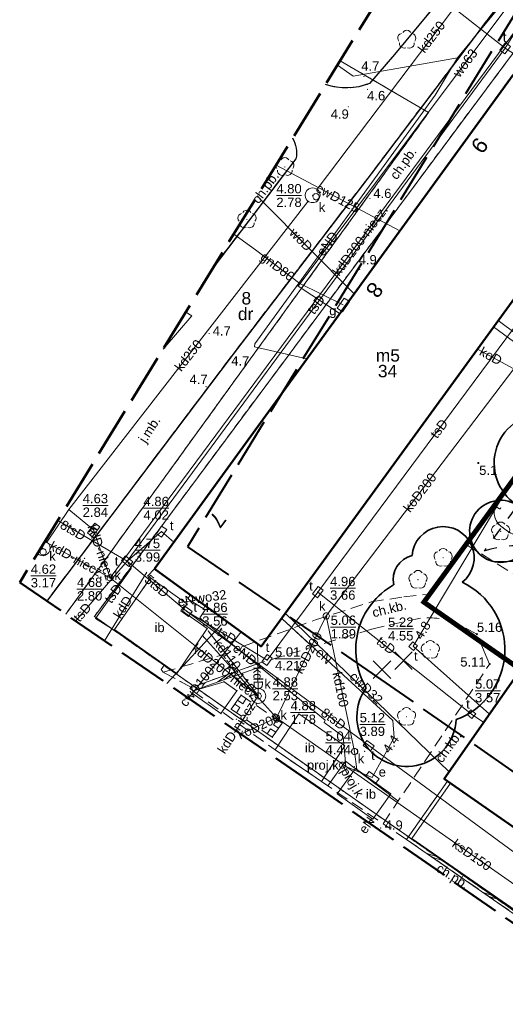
# Model space of a CAD drawing. Extents: x 5477758 to 5478338, y 5918274 to 5918502.
# Tile 23 of 121: x 5477859 to 5477899, y 5918314 to 5918394. Entities that reach past the tile are written whole.
import ezdxf
from ezdxf.enums import TextEntityAlignment as Align

# ---------------------------------------------------------------- set-up
doc = ezdxf.new("R2010")
doc.units = 0
doc.header["$PDSIZE"] = 0.75
for name, pattern in [('ACAD_ISO03W100', [30, 12, -18]), ('budynki akt$0$DASHED', [19.05, 12.7, -6.35]), ('PRZER1-1', [2, 1, -1]), ('PRZER2-1', [3, 2, -1]), ('PRZER3-1', [4, 3, -1]), ('PRZER4-1', [5, 4, -1])]:
    doc.linetypes.add(name, pattern=pattern)
doc.layers.get('0').update_dxf_attribs({"color": 8, "linetype": 'CONTINUOUS', "lineweight": 13})
for name, color, linetype, lineweight in [('0_granica 10m od okien', 8, 'CONTINUOUS', 0), ('0_podziały zieleni średniowysokiej i nasadzeń niskich', 8, 'CONTINUOUS', 0), ('0_PROJEKTOWANE ZABAWKI', 8, 'CONTINUOUS', 0), ('A_GRANICA OPRACOWANIA', 8, 'CONTINUOUS', 0), ('GEPADR_O', 8, 'CONTINUOUS', 18), ('GEPPGD', 8, 'CONTINUOUS', 18), ('GESBZO', 8, 'CONTINUOUS', 50), ('GESBZO_O', 8, 'CONTINUOUS', 50), ('GESDZI', 8, 'CONTINUOUS', 18), ('GESDZI_O', 8, 'CONTINUOUS', 18), ('GESUZY', 8, 'PRZER1-1', 18), ('GESUZY_O', 8, 'PRZER1-1', 18), ('GOSRBG', 8, 'CONTINUOUS', 18), ('GSLINN', 8, 'CONTINUOUS', 18), ('GSLKRW', 8, 'CONTINUOUS', 25), ('GSPPRB', 8, 'CONTINUOUS', 20), ('GSPRDL', 8, 'CONTINUOUS', 18), ('GSPWPN', 8, 'CONTINUOUS', 13), ('GSPWPN_O', 8, 'CONTINUOUS', 13), ('GSSBWI', 8, 'PRZER2-1', 18), ('GSSDSO', 8, 'CONTINUOUS', 18), ('GSSIIN', 8, 'CONTINUOUS', 18), ('GSSIIN_O', 8, 'CONTINUOUS', 18), ('GSSKOA', 8, 'PRZER3-1', 18), ('GSSKOA_O', 8, 'PRZER3-1', 18), ('GSSKOD', 8, 'PRZER2-1', 18), ('GSSKOD_O', 8, 'PRZER2-1', 18), ('GULCPR', 8, 'CONTINUOUS', 18), ('GULCPR_O', 8, 'CONTINUOUS', 18), ('GULEPR', 8, 'CONTINUOUS', 18), ('GULEPR_O', 8, 'CONTINUOUS', 18), ('GULGPR', 8, 'CONTINUOUS', 18), ('GULGPR_O', 8, 'CONTINUOUS', 18), ('GULKPR', 8, 'CONTINUOUS', 18), ('GULKPR_O', 8, 'CONTINUOUS', 18), ('GULLOB', 8, 'CONTINUOUS', 35), ('GULTPR', 8, 'CONTINUOUS', 18), ('GULTPR_O', 8, 'CONTINUOUS', 18), ('GULWPR', 8, 'CONTINUOUS', 18), ('GULWPR_O', 8, 'CONTINUOUS', 18), ('GUPESE', 8, 'CONTINUOUS', 18), ('GUPESE_O', 8, 'CONTINUOUS', 18), ('GUPGSG', 8, 'CONTINUOUS', 18), ('GUPGSG_O', 8, 'CONTINUOUS', 18), ('GUPIKP', 8, 'CONTINUOUS', 18), ('GUPIWZ', 8, 'CONTINUOUS', 18), ('GUPIWZ_O', 8, 'CONTINUOUS', 18), ('GUPKKS', 8, 'CONTINUOUS', 18), ('GUPKSD', 8, 'CONTINUOUS', 18), ('GUPKSD_O', 8, 'CONTINUOUS', 18), ('GUPPRZ', 8, 'CONTINUOUS', 18), ('GUPPRZ_O', 8, 'CONTINUOUS', 18), ('GUSIKP', 8, 'CONTINUOUS', 18), ('GUSKSD', 8, 'CONTINUOUS', 18), ('OT_Rzedna', 8, 'CONTINUOUS', 18), ('pomiar', 8, 'CONTINUOUS', 18), ('wysokosci', 8, 'CONTINUOUS', 18), ('zakres', 8, 'PRZER4-1', 50), ('ZZ_brak-drzewa', 8, 'CONTINUOUS', 30), ('ZZ_korona', 8, 'CONTINUOUS', 35)]:
    doc.layers.add(name, color=color, linetype=linetype, lineweight=lineweight)
doc.layers.add('kołnierz', color=8, linetype='CONTINUOUS', lineweight=70, plot=False)
doc.styles.add('GEO-INFO', font='arial.ttf')

# ---------------------------------------------------------------- blocks, each defined once
blk = doc.blocks.new('POINT')
at = {"color": 0}
blk.add_point((0, 0), dxfattribs=at)
blk = doc.blocks.new('EPPGN')
blk.add_hatch(color=0).paths.add_polyline_path([(0, -0.09), (0.027812, -0.085595), (0.052901, -0.072812), (0.072812, -0.052901), (0.085595, -0.027812), (0.09, 0), (0.085595, 0.027812), (0.072812, 0.052901), (0.052901, 0.072812), (0.027812, 0.085595), (0, 0.09), (-0.027812, 0.085595), (-0.052901, 0.072812), (-0.072812, 0.052901), (-0.085595, 0.027812), (-0.09, 0), (-0.085595, -0.027812), (-0.072812, -0.052901), (-0.052901, -0.072812), (-0.027812, -0.085595)])
blk = doc.blocks.new('OKRAG_PELNY')
at = {"color": 0}
blk.add_lwpolyline([(0, 0.5), (0.12941, 0.482963), (0.25, 0.433013), (0.353553, 0.353553), (0.433013, 0.25), (0.482963, 0.12941), (0.5, 0), (0.482963, -0.12941), (0.433013, -0.25), (0.353553, -0.353553), (0.25, -0.433013), (0.12941, -0.482963), (0, -0.5), (-0.12941, -0.482963), (-0.25, -0.433013), (-0.353553, -0.353553), (-0.433013, -0.25), (-0.482963, -0.12941), (-0.5, 0), (-0.482963, 0.12941), (-0.433013, 0.25), (-0.353553, 0.353553), (-0.25, 0.433013), (-0.12941, 0.482963)], close=True, dxfattribs=at)
blk = doc.blocks.new('SZAFA1')
at = {"color": 0}
blk.add_lwpolyline([(-1, -0.5), (-1, 0.5), (1, 0.5), (1, -0.5)], close=True, dxfattribs=at)
blk = doc.blocks.new('BUIB10')
at = {"color": 0}
blk.add_lwpolyline([(0, 0), (0.703058, 0.711133), (-0.008075, 1.414191), (-0.711133, 0.703058)], close=True, dxfattribs=at)
blk = doc.blocks.new('ODTN_2')
at = {"color": 0}
for points in [[(-1.5, -0.5), (0.5, 0.5)], [(-0.5, -0.5), (1.5, 0.5)]]:
    blk.add_lwpolyline(points, dxfattribs=at)
blk = doc.blocks.new('KOLO')
blk.add_hatch(color=0).paths.add_polyline_path([(-0.5, 0), (-0.482963, -0.12941), (-0.433013, -0.25), (-0.353553, -0.353553), (-0.25, -0.433013), (-0.12941, -0.482963), (0, -0.5), (0.12941, -0.482963), (0.25, -0.433013), (0.353553, -0.353553), (0.433013, -0.25), (0.482963, -0.12941), (0.5, 0), (0.482963, 0.12941), (0.433013, 0.25), (0.353553, 0.353553), (0.25, 0.433013), (0.12941, 0.482963), (0, 0.5), (-0.12941, 0.482963), (-0.25, 0.433013), (-0.353553, 0.353553), (-0.433013, 0.25), (-0.482963, 0.12941)])
blk = doc.blocks.new('KWADRAT_NIEPRZEZR')
at = {"color": 0}
blk.add_lwpolyline([(-0.5, -0.5), (0.5, -0.5), (0.5, 0.5), (-0.5, 0.5)], close=True, dxfattribs=at)
blk = doc.blocks.new('PROSTOKAT1_5-1_PELNY')
at = {"color": 0}
blk.add_lwpolyline([(0.75, -0.5), (-0.75, -0.5), (-0.75, 0.5), (0.75, 0.5)], close=True, dxfattribs=at)
blk = doc.blocks.new('SPDLP')
blk.add_hatch(color=0).paths.add_polyline_path([(0, -0.09), (0.027812, -0.085595), (0.052901, -0.072812), (0.072812, -0.052901), (0.085595, -0.027812), (0.09, 0), (0.085595, 0.027812), (0.072812, 0.052901), (0.052901, 0.072812), (0.027812, 0.085595), (0, 0.09), (-0.027812, 0.085595), (-0.052901, 0.072812), (-0.072812, 0.052901), (-0.085595, 0.027812), (-0.09, 0), (-0.085595, -0.027812), (-0.072812, -0.052901), (-0.052901, -0.072812), (-0.027812, -0.085595)])
at = {"color": 0}
for points in [[(-1.271938, -0.268652), (-1.40916, -0.048001), (-1.462858, 0.20623), (-1.426585, 0.463525), (-1.304695, 0.693003), (-1.11182, 0.867117), (-0.871109, 0.964971)], [(-0.648554, 1.126667), (-0.481106, 1.325358), (-0.255912, 1.454989), (0, 1.5), (0.255912, 1.454989), (0.481106, 1.325358), (0.648554, 1.126667)], [(0.871109, 0.964971), (1.11182, 0.867117), (1.304695, 0.693003), (1.426585, 0.463525), (1.462858, 0.20623), (1.40916, -0.048001), (1.271938, -0.268652)], [(-0.137547, -1.292703), (-0.389802, -1.355024), (-0.648184, -1.327532), (-0.881678, -1.213525), (-1.062258, -1.026689), (-1.168249, -0.78945), (-1.186929, -0.530282)], [(1.186929, -0.530282), (1.168249, -0.78945), (1.062258, -1.026689), (0.881678, -1.213525), (0.648184, -1.327532), (0.389802, -1.355024), (0.137547, -1.292703)]]:
    blk.add_lwpolyline(points, dxfattribs=at)
blk = doc.blocks.new('SUUS05')
at = {"color": 0}
blk.add_lwpolyline([(0.5, -0.25), (-0.5, -0.25), (-0.5, 0.25), (0.5, 0.25)], close=True, dxfattribs=at)
for points in [[(-0.175, -0.25), (-0.175, 0.25)], [(0.175, -0.25), (0.175, 0.25)]]:
    blk.add_lwpolyline(points, dxfattribs=at)
blk = doc.blocks.new('OTRN')
at = {"linetype": 'Continuous', "lineweight": 13}
blk.add_hatch(color=0, dxfattribs=at).paths.add_polyline_path([(0, -0.09, 1), (0, 0.09, 1)])
at = {"color": 0, "linetype": 'Continuous', "lineweight": 13}
blk.add_circle((0, 0), 0.0906, dxfattribs=at)
blk = doc.blocks.new('zw$2AC3')
at = {"linetype": 'ACAD_ISO03W100', "lineweight": 0, "ltscale": 0.1}
blk.add_lwpolyline([(-43.3, -268.3, 0.416285), (107.8, -118.4), (107.8, -58.1, 0.414214), (-42.2, 91.9), (-179.9, 91.9, 0.414214), (-329.9, -58.1), (-329.9, -118.4, 0.41423), (-179.9, -268.4, -0.000014)], format="xyb", close=True, dxfattribs=at)
blk = doc.blocks.new('brak-drzewa')
at = {"layer": 'ZZ_brak-drzewa'}
for p, q in [((-0.707, 0.707), (0.707, -0.707)), ((0.707, 0.707), (-0.707, -0.707))]:
    blk.add_line(p, q, dxfattribs=at)

msp = doc.modelspace()

# ---------------------------------------------------------------- linework, layer by layer
at = {"linetype": 'Continuous', "lineweight": 13, "flags": 128}
msp.add_lwpolyline([(5477897.5, 5918350), (5477902.5, 5918350)], dxfattribs=at)
at = {"layer": '0_granica 10m od okien', "linetype": 'PRZER1-1', "lineweight": 30}
msp.add_lwpolyline([(5477902.88, 5918359.113), (5477896.846, 5918350.825)], dxfattribs=at)
msp.add_arc((5477899.789, 5918341.268), 10, 55.14918, 107.11144, dxfattribs=at)
at = {"layer": '0_podziały zieleni średniowysokiej i nasadzeń niskich'}
msp.add_lwpolyline([(5477900.855, 5918356.316, 0.41423), (5477898.753, 5918355.991), (5477898.001, 5918354.93, 0.418101), (5477898.185, 5918352.837), (5477898.73, 5918352.434, 0.413553), (5477900.835, 5918352.723), (5477900.968, 5918352.903, 0.185441), (5477901.503, 5918351.974), (5477902.177, 5918351.5, 0.427086), (5477904.304, 5918351.894), (5477904.878, 5918352.735, 0.38882), (5477904.385, 5918354.696), (5477904.175, 5918354.842), (5477904.971, 5918355.987, 0.414214), (5477904.599, 5918358.064), (5477904.189, 5918358.35, 0.414214), (5477902.112, 5918357.977), (5477901.406, 5918356.963, 0.07919), (5477900.976, 5918356.227), (5477900.855, 5918356.316)], format="xyb", dxfattribs=at)
at = {"layer": 'A_GRANICA OPRACOWANIA', "linetype": 'budynki akt$0$DASHED', "ltscale": 0.1, "const_width": 0.4}
msp.add_lwpolyline([(5477902.984, 5918361.774), (5477916.9, 5918352.076), (5477917.564, 5918351.614), (5477920.33, 5918349.686), (5477925.008, 5918346.426), (5477927.636, 5918344.595), (5477927.224, 5918344.001), (5477929.613, 5918342.342), (5477930.353, 5918341.828), (5477931.84, 5918340.796), (5477932.36, 5918340.435), (5477932.052, 5918338.73), (5477931.779, 5918337.302), (5477931.203, 5918334.286), (5477930.468, 5918330.081), (5477929.362, 5918324.071), (5477927.904, 5918321.69), (5477892.005, 5918346.724), (5477902.984, 5918361.774)], dxfattribs=at)
at = {"layer": 'GESBZO', "linetype": 'Continuous', "lineweight": 50}
msp.add_lwpolyline([(5477870.317, 5918349.4), (5477899.19, 5918389.146), (5477907.843, 5918382.921), (5477878.9, 5918343.165)], close=True, dxfattribs=at)
for points in [[(5477893.633, 5918332.514), (5477899.789, 5918341.268), (5477935.862, 5918316.151)], [(5477930.083, 5918307.137), (5477893.633, 5918332.514)]]:
    msp.add_lwpolyline(points, dxfattribs=at)
at = {"layer": 'GESDZI', "linetype": 'Continuous', "lineweight": 18}
for points in [[(5477927.041, 5918302.392), (5477865.49, 5918345.57), (5477899.13, 5918390.84), (5477901.96, 5918388.82), (5477916.33, 5918408.95), (5477922.92, 5918418.17), (5477913.96, 5918422.85), (5477897.73, 5918431.34), (5477895.359, 5918432.58)], [(5477972.897, 5918373.915), (5477916.33, 5918408.95), (5477901.96, 5918388.82), (5477899.13, 5918390.84), (5477865.49, 5918345.57), (5477927.041, 5918302.392)], [(5477885.27, 5918390.282), (5477892.38, 5918386.11), (5477863.192, 5918345.758)], [(5477892.38, 5918386.11), (5477885.27, 5918390.282)], [(5477863.192, 5918345.758), (5477892.38, 5918386.11)]]:
    msp.add_lwpolyline(points, dxfattribs=at)
at = {"layer": 'GESUZY', "linetype": 'PRZER1-1', "lineweight": 18, "ltscale": 0.5}
for points in [[(5477927.041, 5918302.392), (5477865.49, 5918345.57), (5477899.13, 5918390.84), (5477901.96, 5918388.82), (5477916.33, 5918408.95), (5477972.897, 5918373.915)], [(5477972.897, 5918373.915), (5477916.33, 5918408.95), (5477901.96, 5918388.82), (5477899.13, 5918390.84), (5477865.49, 5918345.57), (5477927.041, 5918302.392)], [(5477885.27, 5918390.282), (5477892.38, 5918386.11), (5477863.192, 5918345.758)], [(5477863.192, 5918345.758), (5477892.38, 5918386.11), (5477885.27, 5918390.282)]]:
    msp.add_lwpolyline(points, dxfattribs=at)
at = {"layer": 'GOSRBG', "linetype": 'Continuous', "lineweight": 18}
for points in [[(5477871.02, 5918367.083), (5477873.324, 5918369.757), (5477872.851, 5918370.063)], [(5477871.318, 5918340.188), (5477875.69, 5918344.904)]]:
    msp.add_lwpolyline(points, dxfattribs=at)
at = {"layer": 'GSLINN', "linetype": 'Continuous', "lineweight": 18}
msp.add_lwpolyline([(5477884.288, 5918331.943), (5477885.69, 5918333.925), (5477889.906, 5918330.737)], dxfattribs=at)
at = {"layer": 'GSLKRW', "linetype": 'Continuous', "lineweight": 25}
for points in [[(5477892.207, 5918427.459), (5477899.62, 5918423.06), (5477903.99, 5918420.33), (5477905.11, 5918418.8), (5477906.16, 5918416.89, -0.254493), (5477905.93, 5918411.56), (5477899.156, 5918402.364), (5477898.251, 5918401.178), (5477889.65, 5918390.79), (5477887.64, 5918388.46, -0.185281), (5477884.097, 5918388.372)], [(5477916.923, 5918411.582, 0.17002), (5477912.469, 5918412.502, 0.138117), (5477909.644, 5918410.498), (5477899.436, 5918396.65), (5477887.751, 5918381.183), (5477876.648, 5918366.683), (5477867.96, 5918355.16), (5477862.12, 5918347.42), (5477861.665, 5918346.805)], [(5477881.442, 5918384.05, -0.185739), (5477881.71, 5918382.391), (5477875.09, 5918373.708)]]:
    msp.add_lwpolyline(points, format="xyb", dxfattribs=at)
at = {"layer": 'GSPPRB', "linetype": 'Continuous', "lineweight": 20}
for p in [(5477890.071, 5918376.593), (5477881.88, 5918372.15), (5477886.392, 5918371.528), (5477885.271, 5918369.927), (5477897.988, 5918369.384), (5477897.61, 5918368.865), (5477896.313, 5918367.084), (5477882.593, 5918366.298), (5477867.96, 5918355.16), (5477863.448, 5918354.169), (5477871.887, 5918351.562), (5477870.01, 5918348.68), (5477870.317, 5918349.4), (5477862.12, 5918347.42), (5477873.191, 5918347.312), (5477872.74, 5918346.74), (5477872.74, 5918346.74), (5477872.92, 5918346.6), (5477873.57, 5918346.86), (5477873.57, 5918346.86), (5477872.59, 5918346), (5477872.71, 5918345.92), (5477880.854, 5918345.849), (5477880.599, 5918345.378), (5477867.11, 5918344.52), (5477874.58, 5918344.6), (5477874.66, 5918344.41), (5477877.296, 5918344.33), (5477874.35, 5918343.86), (5477878.9, 5918343.165), (5477872.13, 5918340.98), (5477875.93, 5918340.32), (5477873.35, 5918339.39), (5477873.48, 5918339.58), (5477876.96, 5918339.6), (5477877.29, 5918339.25), (5477875.67, 5918337.76), (5477876.51, 5918338.11), (5477897.286, 5918337.71), (5477880.59, 5918336.99), (5477889.503, 5918337.201), (5477896.814, 5918337.039), (5477879.8, 5918335.85), (5477887.25, 5918334.71), (5477885.87, 5918332.9), (5477886.4, 5918333.48), (5477886.49, 5918333.34), (5477894.028, 5918333.076), (5477893.633, 5918332.514), (5477885.03, 5918331.3), (5477889.34, 5918331.3), (5477887.81, 5918329.34), (5477887.89, 5918329.27)]:
    msp.add_point(p, dxfattribs=at)
at = {"layer": 'GSSBWI', "linetype": 'PRZER2-1', "lineweight": 18, "ltscale": 0.5}
msp.add_lwpolyline([(5477880.59, 5918336.99), (5477879.8, 5918335.85), (5477876.51, 5918338.11), (5477877.29, 5918339.25)], close=True, dxfattribs=at)
at = {"layer": 'GSSDSO', "linetype": 'Continuous', "lineweight": 18}
msp.add_lwpolyline([(5477873.415, 5918339.581), (5477878.849, 5918341.532), (5477878.747, 5918341.814), (5477873.313, 5918339.863)], close=True, dxfattribs=at)
for points in [[(5477893.905, 5918332.325), (5477890.614, 5918327.638), (5477915.986, 5918310.045), (5477926.989, 5918302.31)], [(5477927.151, 5918302.563), (5477916.158, 5918310.291), (5477891.033, 5918327.713), (5477894.15, 5918332.153), (5477893.905, 5918332.325)]]:
    msp.add_lwpolyline(points, dxfattribs=at)
at = {"layer": 'GSSIIN', "linetype": 'Continuous', "lineweight": 18}
for points in [[(5477870.01, 5918348.68), (5477872.92, 5918346.6), (5477872.59, 5918346), (5477874.58, 5918344.6), (5477872.13, 5918340.98), (5477867.11, 5918344.52)], [(5477875.93, 5918340.32), (5477876.96, 5918339.6), (5477875.67, 5918337.76), (5477873.35, 5918339.39), (5477873.48, 5918339.58)], [(5477881.929, 5918337.743), (5477885.632, 5918335.167), (5477883.77, 5918332.299), (5477880.039, 5918334.837)], [(5477887.89, 5918329.27), (5477889.34, 5918331.3), (5477886.49, 5918333.34), (5477885.03, 5918331.3)]]:
    msp.add_lwpolyline(points, close=True, dxfattribs=at)
at = {"layer": 'GSSKOA', "linetype": 'PRZER3-1', "lineweight": 18, "ltscale": 0.5}
for points in [[(5477884.1, 5918388.376, 0.183818), (5477887.645, 5918388.462), (5477889.648, 5918390.789), (5477898.251, 5918401.178), (5477899.156, 5918402.364), (5477905.925, 5918411.557, 0.25557), (5477906.159, 5918416.892, 0.066675), (5477903.985, 5918420.327)], [(5477916.923, 5918411.582, 0.17002), (5477912.469, 5918412.502, 0.138117), (5477909.644, 5918410.498), (5477899.436, 5918396.65), (5477887.751, 5918381.183), (5477876.648, 5918366.683), (5477867.96, 5918355.16), (5477862.12, 5918347.42), (5477861.665, 5918346.805)], [(5477875.09, 5918373.708), (5477881.71, 5918382.391, 0.185736), (5477881.442, 5918384.05)]]:
    msp.add_lwpolyline(points, format="xyb", dxfattribs=at)
at = {"layer": 'GSSKOD', "linetype": 'PRZER2-1', "lineweight": 18, "ltscale": 0.5}
for points in [[(5477865.954, 5918352.503), (5477876.648, 5918366.683), (5477887.751, 5918381.183), (5477899.436, 5918396.65), (5477909.644, 5918410.498)], [(5477899.19, 5918389.146), (5477870.317, 5918349.4)], [(5477861.665, 5918346.805), (5477862.12, 5918347.42), (5477865.954, 5918352.503)], [(5477877.367, 5918343.138), (5477883.282, 5918345.295), (5477887.771, 5918346.742), (5477890.389, 5918347.155), (5477892.318, 5918347.351), (5477895.358, 5918351.387), (5477900.686, 5918348.087)], [(5477870.317, 5918349.4), (5477869.771, 5918348.801), (5477870.01, 5918348.68), (5477867.11, 5918344.52), (5477871.128, 5918341.686), (5477870.859, 5918341.3), (5477871.031, 5918341.085), (5477873.313, 5918339.863), (5477873.415, 5918339.581), (5477880.039, 5918334.837), (5477883.77, 5918332.299), (5477888.72, 5918328.897)], [(5477935.861, 5918316.15), (5477899.789, 5918341.268), (5477893.633, 5918332.514), (5477893.905, 5918332.325), (5477890.614, 5918327.638), (5477888.72, 5918328.897), (5477897.292, 5918341.743)], [(5477890.614, 5918327.638), (5477915.986, 5918310.045), (5477926.989, 5918302.31)]]:
    msp.add_lwpolyline(points, dxfattribs=at)
for points in [[(5477881.442, 5918384.05, -0.185739), (5477881.71, 5918382.391), (5477875.09, 5918373.708)], [(5477896.259, 5918344.15, 0.285123), (5477896.259, 5918344.15), (5477894.684, 5918345.013, 0.114605), (5477891.726, 5918345.443), (5477887.801, 5918344.556), (5477878.747, 5918341.814), (5477873.313, 5918339.863), (5477871.031, 5918341.085), (5477877.244, 5918342.922), (5477877.367, 5918343.138)]]:
    msp.add_lwpolyline(points, format="xyb", dxfattribs=at)
at = {"layer": 'GULCPR', "linetype": 'Continuous', "lineweight": 18}
for points in [[(5477880.105, 5918381.872), (5477890.071, 5918376.593)], [(5477897.988, 5918369.384), (5477912.19, 5918358.778), (5477911.02, 5918357.046), (5477913.282, 5918355.393), (5477914.561, 5918357.187), (5477924.74, 5918350.032), (5477947.263, 5918333.933)], [(5477897.61, 5918368.865), (5477908.665, 5918360.767), (5477911.414, 5918358.665), (5477910.336, 5918357.112), (5477913.42, 5918354.88), (5477914.595, 5918356.444), (5477929.504, 5918345.945), (5477947.01, 5918333.538)], [(5477880.854, 5918345.849), (5477894.028, 5918333.076)], [(5477873.052, 5918339), (5477877.296, 5918344.33)]]:
    msp.add_lwpolyline(points, dxfattribs=at)
at = {"layer": 'GULEPR', "linetype": 'Continuous', "lineweight": 18}
for points in [[(5477935.499, 5918397.082), (5477937.361, 5918397.785), (5477912.983, 5918412.792), (5477909.758, 5918408.797), (5477894.703, 5918390.505), (5477886.307, 5918389.031), (5477885.058, 5918389.937)], [(5477894.703, 5918390.505), (5477892.911, 5918387.518), (5477878.389, 5918367.511), (5477878.379, 5918367.263), (5477882.593, 5918366.298)], [(5477873.191, 5918347.312), (5477873.013, 5918346.985), (5477874.399, 5918346.109), (5477873.965, 5918345.468), (5477884.053, 5918337.22), (5477883.975, 5918337.044), (5477885.52, 5918335.915), (5477885.726, 5918333.507), (5477887.854, 5918332.608)], [(5477872.74, 5918346.74), (5477873.57, 5918346.86)], [(5477887.854, 5918332.608), (5477889.607, 5918335.841), (5477889.503, 5918337.201), (5477880.599, 5918345.378)], [(5477887.81, 5918329.34), (5477887.564, 5918328.993)]]:
    msp.add_lwpolyline(points, dxfattribs=at)
at = {"layer": 'GULGPR', "linetype": 'Continuous', "lineweight": 18}
msp.add_lwpolyline([(5477876.707, 5918376.341), (5477878.45, 5918375.068), (5477882.019, 5918372.372), (5477885.522, 5918370.632)], dxfattribs=at)
at = {"layer": 'GULKPR', "linetype": 'Continuous', "lineweight": 18}
for points in [[(5477915.758, 5918414.847), (5477904.421, 5918399.536), (5477906.967, 5918402.974), (5477866.761, 5918348.672)], [(5477883.411, 5918379.939), (5477903.221, 5918406.146), (5477905.72, 5918409.379)], [(5477861.663, 5918351.553), (5477863.448, 5918354.169), (5477882.682, 5918378.986)], [(5477896.313, 5918367.084), (5477899.231, 5918365.503)], [(5477899.231, 5918365.503), (5477884.15, 5918345.61)], [(5477865.431, 5918352.53), (5477863.448, 5918354.169)], [(5477865.431, 5918352.53), (5477866.761, 5918348.672)], [(5477861.508, 5918351.598), (5477866.761, 5918348.672)], [(5477869.724, 5918349.145), (5477866.313, 5918343.62)], [(5477866.761, 5918348.672), (5477871.19, 5918345.136), (5477877.76, 5918339.891), (5477878.68, 5918339.18)], [(5477884.15, 5918345.61), (5477880.14, 5918337.42)], [(5477886.41, 5918334.71), (5477884.15, 5918345.61)], [(5477880.14, 5918337.42), (5477874.35, 5918343.86), (5477874.204, 5918344.044)], [(5477878.68, 5918339.18), (5477874.66, 5918344.41)], [(5477878.628, 5918343.362), (5477878.68, 5918339.18)], [(5477878.68, 5918339.18), (5477876.877, 5918336.377)], [(5477880.14, 5918337.42), (5477877.287, 5918336.096)], [(5477911.614, 5918315.37), (5477880.14, 5918337.42)], [(5477886.61, 5918333.25), (5477886.41, 5918334.71)]]:
    msp.add_lwpolyline(points, dxfattribs=at)
at = {"layer": 'GULKPR', "linetype": 'PRZER3-1', "lineweight": 18, "ltscale": 0.5}
msp.add_lwpolyline([(5477885.45, 5918333.61), (5477885.87, 5918332.9)], dxfattribs=at)
at = {"layer": 'GULLOB', "linetype": 'Continuous', "lineweight": 35}
msp.add_lwpolyline([(5477880.599, 5918345.378), (5477882.809, 5918343.349)], dxfattribs=at)
at = {"layer": 'GULTPR', "linetype": 'Continuous', "lineweight": 18}
for points in [[(5477908.029, 5918406.56), (5477898.547, 5918391.286)], [(5477890.015, 5918398.006), (5477898.547, 5918391.286)], [(5477868.129, 5918350.025), (5477898.547, 5918391.286)], [(5477898.547, 5918391.286), (5477909.913, 5918383.941)], [(5477902.995, 5918373.828), (5477883.461, 5918347.533)], [(5477904.55, 5918365.6), (5477904.421, 5918365.385), (5477891.28, 5918343.408), (5477891.15, 5918343.19), (5477897.286, 5918337.71)], [(5477868.129, 5918350.025), (5477862.55, 5918353.294)], [(5477868.129, 5918350.025), (5477870.903, 5918352.396)], [(5477870.903, 5918352.396), (5477871.887, 5918351.562)], [(5477863.993, 5918345.21), (5477868.129, 5918350.025)], [(5477868.129, 5918350.025), (5477868.44, 5918349.429), (5477865.579, 5918345.401), (5477867.518, 5918344.203)], [(5477868.129, 5918350.025), (5477872.906, 5918346.001)], [(5477879.383, 5918342.069), (5477883.461, 5918347.533)], [(5477883.461, 5918347.533), (5477895.826, 5918337.713), (5477896.814, 5918337.039)], [(5477872.906, 5918346.001), (5477887.561, 5918335.178)], [(5477872.906, 5918346.001), (5477879.383, 5918342.069)], [(5477887.561, 5918335.178), (5477928.691, 5918304.966)]]:
    msp.add_lwpolyline(points, dxfattribs=at)
at = {"layer": 'GULWPR', "linetype": 'Continuous', "lineweight": 18}
for points in [[(5477915.953, 5918418.122), (5477908.77, 5918408.053), (5477881.88, 5918372.15), (5477885.271, 5918369.927)], [(5477878.592, 5918379.41), (5477879.008, 5918378.962), (5477886.392, 5918371.528)], [(5477873.57, 5918346.86), (5477872.74, 5918346.74)]]:
    msp.add_lwpolyline(points, dxfattribs=at)
at = {"layer": 'GUPPRZ_O', "linetype": 'Continuous', "lineweight": 9, "flags": 128}
for points in [[(5477880.132, 5918379.438), (5477882.17, 5918379.438)], [(5477864.555, 5918354.509), (5477866.593, 5918354.509)], [(5477869.446, 5918354.279), (5477871.485, 5918354.279)], [(5477868.744, 5918350.898), (5477870.782, 5918350.898)], [(5477860.374, 5918348.83), (5477862.412, 5918348.83)], [(5477884.456, 5918347.84), (5477886.495, 5918347.84)], [(5477864.092, 5918347.775), (5477866.131, 5918347.775)], [(5477874.171, 5918345.754), (5477876.21, 5918345.754)], [(5477884.502, 5918344.724), (5477886.54, 5918344.724)], [(5477889.122, 5918344.565), (5477891.16, 5918344.565)], [(5477880.025, 5918342.167), (5477882.063, 5918342.167)], [(5477879.835, 5918339.755), (5477881.873, 5918339.755)], [(5477896.12, 5918339.592), (5477898.159, 5918339.592)], [(5477881.279, 5918337.85), (5477883.317, 5918337.85)], [(5477886.837, 5918336.879), (5477888.875, 5918336.879)], [(5477884.095, 5918335.399), (5477886.134, 5918335.399)]]:
    msp.add_lwpolyline(points, dxfattribs=at)
at = {"layer": 'GUSIKP', "linetype": 'Continuous', "lineweight": 18}
msp.add_lwpolyline([(5477883.649, 5918379.46, 0.57735), (5477882.749, 5918379.98, 1.732051)], format="xyb", close=True, dxfattribs=at)
for points in [[(5477860.91, 5918350.624, 0.660496), (5477861.925, 5918351.057)], [(5477861.925, 5918351.057, 0.318466), (5477861.524, 5918351.624)]]:
    msp.add_lwpolyline(points, format="xyb", dxfattribs=at)
at = {"layer": 'GUSKSD', "linetype": 'Continuous', "lineweight": 18}
msp.add_lwpolyline([(5477878.68, 5918338.58, -1), (5477878.68, 5918339.78, -1)], format="xyb", close=True, dxfattribs=at)
at = {"layer": 'kołnierz', "linetype": 'PRZER4-1', "lineweight": 50}
msp.add_lwpolyline([(5477977.309, 5918380.798), (5477954.837, 5918395.479), (5477993.178, 5918463.057), (5477934.574, 5918496.308), (5477890.354, 5918424.446), (5477901.969, 5918417.467), (5477859.483, 5918348.301), (5477882.168, 5918332.75), (5477926.647, 5918301.778)], close=True, dxfattribs=at)
at = {"layer": 'OT_Rzedna'}
msp.add_point((5477896.381, 5918357.914), dxfattribs=at)
at = {"layer": 'pomiar', "linetype": 'PRZER2-1', "lineweight": 13, "flags": 128}
msp.add_lwpolyline([(5477897.292, 5918341.743), (5477897.292, 5918341.743), (5477896.259, 5918344.15), (5477896.259, 5918344.15)], dxfattribs=at)
at = {"layer": 'zakres', "linetype": 'PRZER4-1', "lineweight": 40}
msp.add_lwpolyline([(5477963.54, 5918377.848), (5477941.504, 5918392.244), (5477979.546, 5918459.295), (5477938.033, 5918482.848), (5477904.167, 5918427.813), (5477915.775, 5918420.837), (5477872.982, 5918351.171), (5477887.852, 5918340.978), (5477923.836, 5918315.921)], close=True, dxfattribs=at)
at = {"layer": 'ZZ_korona'}
for centre, radius, start, end in [((5477901.658, 5918357.912), 4, 9.77815, 236.49844), ((5477898.182, 5918352.421), 2.5, 59.54336, 318.14274), ((5477893.549, 5918350.298), 2.5, 307.79643, 175.99256), ((5477891.53, 5918348.53), 2, 103.73341, 191.78694), ((5477892.521, 5918342.897, 10.12), 6, 119.43928, 210.66593), ((5477892.521, 5918342.897, 10.12), 6, 290.30233, 64.74331), ((5477890.61, 5918337.504, 10.12), 4, 144.33284, 356.63541)]:
    msp.add_arc(centre, radius, start, end, dxfattribs=at)

# ---------------------------------------------------------------- block references
at = {"layer": '0_PROJEKTOWANE ZABAWKI', "lineweight": 0, "xscale": 0.0100229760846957, "yscale": 0.0100229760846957, "zscale": 0.0100229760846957, "rotation": 233.789402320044}
msp.add_blockref('zw$2AC3', (5477899.858, 5918352.948), dxfattribs=at)
at = {"layer": 'GEPPGD', "lineweight": 18, "xscale": 0.5, "yscale": 0.5}
for p in [(5477892.38, 5918386.11), (5477865.49, 5918345.57)]:
    msp.add_blockref('EPPGN', p, dxfattribs=at)
at = {"layer": 'GSPRDL', "lineweight": 18, "xscale": 0.5, "yscale": 0.5}
for p in [(5477890.626, 5918391.978), (5477880.817, 5918381.736), (5477877.768, 5918377.515), (5477898.182, 5918352.421), (5477893.549, 5918350.298), (5477891.53, 5918348.53), (5477892.521, 5918342.897), (5477890.61, 5918337.504)]:
    msp.add_blockref('SPDLP', p, dxfattribs=at)
at = {"layer": 'GSPWPN', "lineweight": 13, "xscale": 0.09, "yscale": 0.09}
for p in [(5477887.182, 5918389.007), (5477887.463, 5918387.977), (5477885.926, 5918386.573), (5477887.667, 5918379.203), (5477886.835, 5918373.5), (5477874.725, 5918368.341), (5477876.648, 5918366.683), (5477874.475, 5918364.061), (5477888.526, 5918328.552)]:
    msp.add_blockref('KOLO', p, dxfattribs=at)
at = {"layer": 'GSSBWI', "lineweight": 18, "yscale": 0.5}
for p, xscale, rotation in [((5477877.29, 5918339.25), 0.5, 190.607210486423), ((5477876.51, 5918338.11), 0.5, 280.5666556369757), ((5477880.59, 5918336.99), 0.4999999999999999, 100.4367427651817), ((5477879.8, 5918335.85), 0.5, 10.39618791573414)]:
    msp.add_blockref('BUIB10', p, dxfattribs=dict(at, xscale=xscale, rotation=rotation))
at = {"layer": 'GSSDSO', "lineweight": 18}
for p, xscale, yscale, rotation in [((5477876.081, 5918340.697), 0.5, 0.300000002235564, 199.7526436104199), ((5477892.959, 5918326.194), 0.5, 0.299999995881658, 145.2624963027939), ((5477897.479, 5918323.06), 0.4999999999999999, 0.299999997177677, 145.262496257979)]:
    msp.add_blockref('ODTN_2', p, dxfattribs=dict(at, xscale=xscale, yscale=yscale, rotation=rotation))
at = {"layer": 'GUPESE', "lineweight": 18, "xscale": 0.5, "yscale": 0.5, "rotation": 322.1379972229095}
msp.add_blockref('SZAFA1', (5477887.854, 5918332.608), dxfattribs=at)
at = {"layer": 'GUPGSG', "lineweight": 18, "xscale": 0.4999999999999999, "yscale": 0.5, "rotation": 55.30485131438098}
msp.add_blockref('SZAFA1', (5477885.522, 5918370.632), dxfattribs=at)
at = {"layer": 'GUPIKP', "lineweight": 18, "xscale": 0.5, "yscale": 0.5}
for p in [(5477898.547, 5918391.286), (5477870.903, 5918352.396), (5477868.129, 5918350.025), (5477883.461, 5918347.533), (5477872.906, 5918346.001), (5477891.15, 5918343.19), (5477879.383, 5918342.069), (5477895.826, 5918337.713), (5477887.561, 5918335.178)]:
    msp.add_blockref('POINT', p, dxfattribs=at)
at = {"layer": 'GUPIWZ', "lineweight": 18, "yscale": 0.5}
for name, p, xscale, rotation in [('PROSTOKAT1_5-1_PELNY', (5477898.547, 5918391.286), 0.5, 53.2177913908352), ('PROSTOKAT1_5-1_PELNY', (5477870.903, 5918352.396), 0.5, 56.06781076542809), ('PROSTOKAT1_5-1_PELNY', (5477868.129, 5918350.025), 0.5, 319.6791837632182), ('PROSTOKAT1_5-1_PELNY', (5477883.461, 5918347.533), 0.5, 232.6359189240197), ('PROSTOKAT1_5-1_PELNY', (5477872.906, 5918346.001), 0.5, 323.9275341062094), ('KWADRAT_NIEPRZEZR', (5477891.15, 5918343.19), 0.5, 318.9265788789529), ('PROSTOKAT1_5-1_PELNY', (5477879.383, 5918342.069), 0.5, 234.2375846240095), ('KWADRAT_NIEPRZEZR', (5477895.826, 5918337.713), 0.4999999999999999, 320.3212898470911), ('PROSTOKAT1_5-1_PELNY', (5477887.561, 5918335.178), 0.5, 324.2751634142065)]:
    msp.add_blockref(name, p, dxfattribs=dict(at, xscale=xscale, rotation=rotation))
at = {"layer": 'GUPIWZ', "lineweight": 18, "xscale": 0.5, "yscale": 0.5}
for p in [(5477883.33, 5918379.344), (5477861.374, 5918350.767), (5477866.761, 5918348.672), (5477884.15, 5918345.61), (5477878.68, 5918339.18), (5477880.14, 5918337.42), (5477886.44, 5918334.71)]:
    msp.add_blockref('OKRAG_PELNY', p, dxfattribs=at)
at = {"layer": 'GUPKKS', "lineweight": 18, "rotation": 232.080993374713}
msp.add_blockref('SUUS05', (5477865.431, 5918352.53), dxfattribs=at)
at = {"layer": 'GUPKSD', "lineweight": 18, "xscale": 0.5, "yscale": 0.5}
for name, p in [('POINT', (5477866.761, 5918348.672)), ('POINT', (5477884.15, 5918345.61)), ('POINT', (5477880.14, 5918337.42)), ('OKRAG_PELNY', (5477886.41, 5918334.71)), ('OKRAG_PELNY', (5477885.45, 5918333.61))]:
    msp.add_blockref(name, p, dxfattribs=at)
at = {"layer": 'GUPPRZ', "lineweight": 18}
for p in [(5477898.547, 5918391.286), (5477883.049, 5918379.46), (5477865.431, 5918352.53), (5477870.903, 5918352.396), (5477861.325, 5918351.057), (5477868.129, 5918350.025), (5477866.761, 5918348.672), (5477883.461, 5918347.533), (5477872.906, 5918346.001), (5477884.116, 5918345.606), (5477891.15, 5918343.19), (5477891.28, 5918343.408), (5477879.383, 5918342.069), (5477878.68, 5918339.18), (5477895.826, 5918337.713), (5477880.14, 5918337.42), (5477887.561, 5918335.178), (5477889.607, 5918335.841), (5477886.41, 5918334.71)]:
    msp.add_blockref('POINT', p, dxfattribs=at)
at = {"layer": 'OT_Rzedna', "linetype": 'Continuous', "xscale": 0.5, "yscale": 0.5, "zscale": 0.5}
for p in [(5477896.381, 5918357.914), (5477896.259, 5918344.15), (5477897.292, 5918341.743)]:
    msp.add_blockref('OTRN', p, dxfattribs=at)
at = {"layer": 'ZZ_brak-drzewa'}
for p in [(5477890.363, 5918342.009), (5477888.626, 5918341.296)]:
    msp.add_blockref('brak-drzewa', p, dxfattribs=at)

# ---------------------------------------------------------------- texts
at = {"layer": 'GEPADR_O', "linetype": 'Continuous', "lineweight": 0, "style": 'GEO-INFO'}
for s, p in [('9', (5477896.278, 5918384.228)), ('8', (5477887.829, 5918372.6)), ('7', (5477875.183, 5918354.113))]:
    msp.add_text(s, height=1.25, rotation=233.26195, dxfattribs=at).set_placement(p)
at = {"layer": 'GESBZO_O', "linetype": 'Continuous', "lineweight": 0, "style": 'GEO-INFO'}
msp.add_text('m5', height=1, dxfattribs=at).set_placement((5477890.076, 5918366.076), align=Align.RIGHT)
msp.add_text('34', height=1, dxfattribs=at).set_placement((5477889.08, 5918365.813), align=Align.TOP_CENTER)
at = {"layer": 'GESDZI_O', "linetype": 'Continuous', "lineweight": 0, "style": 'GEO-INFO'}
msp.add_text('8', height=1, dxfattribs=at).set_placement((5477877.717, 5918371.173), align=Align.MIDDLE_CENTER)
at = {"layer": 'GESUZY_O', "linetype": 'Continuous', "lineweight": 0, "style": 'GEO-INFO'}
msp.add_text('dr', height=1, dxfattribs=at).set_placement((5477877.661, 5918369.912), align=Align.MIDDLE_CENTER)
at = {"layer": 'GSPWPN_O', "linetype": 'Continuous', "lineweight": 0, "style": 'GEO-INFO'}
for s, p in [('4.7', (5477886.964, 5918389.475)), ('4.6', (5477887.437, 5918387.099)), ('4.9', (5477884.507, 5918385.615)), ('4.6', (5477887.934, 5918379.236)), ('4.9', (5477886.755, 5918373.897)), ('4.7', (5477875.013, 5918368.171)), ('4.7', (5477876.506, 5918365.761)), ('4.7', (5477873.149, 5918364.275)), ('4.9', (5477888.848, 5918328.413))]:
    msp.add_text(s, height=0.75, dxfattribs=at).set_placement(p)
at = {"layer": 'GSSIIN_O', "linetype": 'Continuous', "lineweight": 0, "style": 'GEO-INFO'}
for p in [(5477870.736, 5918344.7), (5477882.835, 5918335.024), (5477887.748, 5918331.299)]:
    msp.add_text('ib', height=0.75, dxfattribs=at).set_placement(p, align=Align.MIDDLE)
at = {"layer": 'GSSKOA_O', "linetype": 'Continuous', "lineweight": 0, "style": 'GEO-INFO'}
msp.add_text('j.mb.', height=0.75, rotation=57.10507, dxfattribs=at).set_placement((5477869.999, 5918360.57), align=Align.MIDDLE)
at = {"layer": 'GSSKOD_O', "linetype": 'Continuous', "lineweight": 0, "style": 'GEO-INFO'}
for s, rotation, p in [('ch.pb.', 54.83357, (5477890.413, 5918381.974)), ('ch.kb.', 13.62701, (5477889.218, 5918346.202)), ('ch.kb.', 54.02761, (5477893.966, 5918335.089))]:
    msp.add_text(s, height=0.75, rotation=rotation, dxfattribs=at).set_placement(p, align=Align.MIDDLE)
for rotation, p in [(53.62437, (5477879.25, 5918380.082)), (327.72435, (5477894.327, 5918324.674))]:
    msp.add_text('ch.pb.', height=0.75, rotation=rotation, dxfattribs=at).set_placement(p, align=Align.MIDDLE_CENTER)
at = {"layer": 'GULCPR_O', "linetype": 'Continuous', "lineweight": 0, "style": 'GEO-INFO'}
for s, rotation, p in [('cwD125', 332.08606, (5477885.088, 5918379.233)), ('cwD100', 51.47451, (5477873.745, 5918339.949))]:
    msp.add_text(s, height=0.75, rotation=rotation, dxfattribs=at).set_placement(p, align=Align.MIDDLE_CENTER)
msp.add_text('cwD32', height=0.75, rotation=315.88496, dxfattribs=at).set_placement((5477887.365, 5918339.818), align=Align.MIDDLE)
at = {"layer": 'GULEPR_O', "linetype": 'Continuous', "lineweight": 0, "style": 'GEO-INFO'}
for s, rotation, p in [('eND', 54.02668, (5477884.241, 5918375.557)), ('eN', 8.22673, (5477872.864, 5918346.833)), ('eND', 320.72831, (5477877.598, 5918342.507)), ('eN', 317.44021, (5477883.957, 5918342.393))]:
    msp.add_text(s, height=0.75, rotation=rotation, dxfattribs=at).set_placement(p, align=Align.MIDDLE)
msp.add_text('eN', height=0.75, rotation=54.66159, dxfattribs=at).set_placement((5477887.394, 5918328.778), align=Align.MIDDLE_CENTER)
at = {"layer": 'GULGPR_O', "linetype": 'Continuous', "lineweight": 0, "style": 'GEO-INFO'}
msp.add_text('gnD80', height=0.75, rotation=322.938, dxfattribs=at).set_placement((5477880.234, 5918373.72), align=Align.MIDDLE_CENTER)
at = {"layer": 'GULKPR_O', "linetype": 'Continuous', "lineweight": 0, "style": 'GEO-INFO'}
for s, rotation, p in [('kd250', 52.91423, (5477892.619, 5918392.202)), ('kd250', 52.22359, (5477873.065, 5918366.577)), ('kdD-niecz.', 330.8804, (5477864.135, 5918350.135)), ('kdD', 58.30679, (5477867.772, 5918346.323)), ('ks110', 311.95771, (5477877.245, 5918340.64)), ('kdD-niecz.', 57.2491, (5477877, 5918336.74)), ('koD200', 24.89656, (5477878.714, 5918336.758))]:
    msp.add_text(s, height=0.75, rotation=rotation, dxfattribs=at).set_placement(p, align=Align.MIDDLE_CENTER)
for s, rotation, p in [('kdD200-niecz.', 53.48382, (5477886.864, 5918375.823)), ('koD', 331.54668, (5477897.398, 5918366.54)), ('koD200', 52.77741, (5477891.673, 5918355.554)), ('kdD-niecz.', 289.02317, (5477866.096, 5918350.601)), ('kd110', 307.5474, (5477876.2, 5918342.549)), ('koD200', 62.30448, (5477882.683, 5918342.665)), ('kdD200-niecz.', 321.40045, (5477876.123, 5918341.071)), ('kdD', 270.71385, (5477878.682, 5918340.598)), ('kd160', 281.7137, (5477885.316, 5918339.703)), ('proj.k', 300.6064, (5477886.169, 5918332.182)), ('ksD150', 324.98562, (5477895.877, 5918326.395))]:
    msp.add_text(s, height=0.75, rotation=rotation, dxfattribs=at).set_placement(p, align=Align.MIDDLE)
at = {"layer": 'GULTPR_O', "linetype": 'Continuous', "lineweight": 0, "style": 'GEO-INFO'}
for s, rotation, p in [('tsD', 53.60205, (5477883.338, 5918370.655)), ('tsD', 53.39194, (5477893.228, 5918360.68)), ('t', 59.1228, (5477897.851, 5918354.396)), ('5tsD', 319.89288, (5477870.518, 5918348.013)), ('tsD', 54.60829, (5477867.009, 5918347.415)), ('tsD', 328.73958, (5477876.145, 5918344.035)), ('tsD', 321.54278, (5477888.959, 5918343.243)), ('8tsD', 323.55115, (5477884.733, 5918337.334))]:
    msp.add_text(s, height=0.75, rotation=rotation, dxfattribs=at).set_placement(p, align=Align.MIDDLE)
for s, rotation, p in [('8tsD', 329.62945, (5477863.775, 5918352.505)), ('tsD', 49.34202, (5477864.522, 5918345.909))]:
    msp.add_text(s, height=0.75, rotation=rotation, dxfattribs=at).set_placement(p, align=Align.MIDDLE_CENTER)
at = {"layer": 'GULWPR_O', "linetype": 'Continuous', "lineweight": 0, "style": 'GEO-INFO'}
for s, rotation, p in [('wo63', 53.16866, (5477895.325, 5918390.102)), ('wo32', 8.22673, (5477874.876, 5918347.173))]:
    msp.add_text(s, height=0.75, rotation=rotation, dxfattribs=at).set_placement(p, align=Align.MIDDLE)
msp.add_text('woD', height=0.75, rotation=314.80449, dxfattribs=at).set_placement((5477882.119, 5918375.891), align=Align.MIDDLE_CENTER)
at = {"layer": 'GUPESE_O', "linetype": 'Continuous', "lineweight": 0, "style": 'GEO-INFO'}
msp.add_text('e', height=0.75, dxfattribs=at).set_placement((5477888.947, 5918332.689), align=Align.RIGHT)
at = {"layer": 'GUPGSG_O', "linetype": 'Continuous', "lineweight": 0, "style": 'GEO-INFO'}
msp.add_text('g', height=0.75, dxfattribs=at).set_placement((5477884.97, 5918369.804), align=Align.RIGHT)
at = {"layer": 'GUPIWZ_O', "linetype": 'Continuous', "lineweight": 0, "style": 'GEO-INFO'}
for s, p in [('t', (5477898.641, 5918391.797)), ('k', (5477884.073, 5918378.117)), ('t', (5477871.862, 5918352.509)), ('k', (5477862.383, 5918350.048)), ('t', (5477867.42, 5918349.657)), ('k', (5477867.62, 5918348.51)), ('t', (5477883.065, 5918347.661)), ('t', (5477873.751, 5918345.952)), ('k', (5477884.086, 5918346.031)), ('t', (5477879.563, 5918342.72)), ('t', (5477891.498, 5918342.02)), ('k', (5477879.689, 5918339.774)), ('t', (5477895.693, 5918338.156)), ('k', (5477880.989, 5918337.265)), ('k', (5477887.202, 5918333.764)), ('t', (5477888.043, 5918334.039))]:
    msp.add_text(s, height=0.75, dxfattribs=at).set_placement(p, align=Align.RIGHT)
at = {"layer": 'GUPKSD_O', "linetype": 'Continuous', "lineweight": 0, "style": 'GEO-INFO'}
msp.add_text('proj.k', height=0.75, dxfattribs=at).set_placement((5477885.155, 5918333.243), align=Align.RIGHT)
at = {"layer": 'GUPPRZ_O', "linetype": 'Continuous', "lineweight": 0, "style": 'GEO-INFO'}
for s, p in [('4.80', (5477880.132, 5918379.611)), ('2.78', (5477880.132, 5918378.516)), ('4.63', (5477864.555, 5918354.681)), ('4.86', (5477869.446, 5918354.452)), ('2.84', (5477864.555, 5918353.586)), ('4.02', (5477869.446, 5918353.357)), ('4.75', (5477868.744, 5918351.071)), ('3.99', (5477868.744, 5918349.976)), ('4.62', (5477860.374, 5918349.003)), ('3.17', (5477860.374, 5918347.908)), ('4.68', (5477864.092, 5918347.948)), ('4.96', (5477884.456, 5918348.013)), ('2.80', (5477864.092, 5918346.853)), ('3.66', (5477884.456, 5918346.918)), ('4.86', (5477874.171, 5918345.926)), ('3.56', (5477874.171, 5918344.831)), ('5.06', (5477884.502, 5918344.896)), ('5.22', (5477889.122, 5918344.737)), ('1.89', (5477884.502, 5918343.801)), ('4.55', (5477889.122, 5918343.642)), ('5.01', (5477880.025, 5918342.34)), ('4.21', (5477880.025, 5918341.245)), ('4.88', (5477879.835, 5918339.928)), ('5.07', (5477896.12, 5918339.765)), ('2.53', (5477879.835, 5918338.833)), ('3.57', (5477896.12, 5918338.67)), ('4.88', (5477881.279, 5918338.022)), ('1.78', (5477881.279, 5918336.927)), ('5.12', (5477886.837, 5918337.052)), ('5.04', (5477884.095, 5918335.572)), ('3.89', (5477886.837, 5918335.957)), ('4.44', (5477884.095, 5918334.477))]:
    msp.add_text(s, height=0.75, dxfattribs=at).set_placement(p)
msp.add_text('4.8', height=0.75, rotation=58.96253, dxfattribs=at).set_placement((5477891.529, 5918343.838), align=Align.MIDDLE_LEFT)
msp.add_text('4.4', height=0.75, rotation=56.11275, dxfattribs=at).set_placement((5477889.748, 5918335.921), align=Align.MIDDLE_RIGHT)
at = {"layer": 'pomiar', "style": 'GEO-INFO'}
msp.add_text('5.1', height=0.75, dxfattribs=at).set_placement((5477896.452, 5918357.711), align=Align.TOP_LEFT)
at = {"layer": 'wysokosci', "style": 'GEO-INFO'}
for s, p in [('5.16', (5477896.27, 5918345.08)), ('5.11', (5477894.933, 5918342.29))]:
    msp.add_text(s, height=0.75, dxfattribs=at).set_placement(p, align=Align.TOP_LEFT)

doc.saveas('drawing.dxf')
